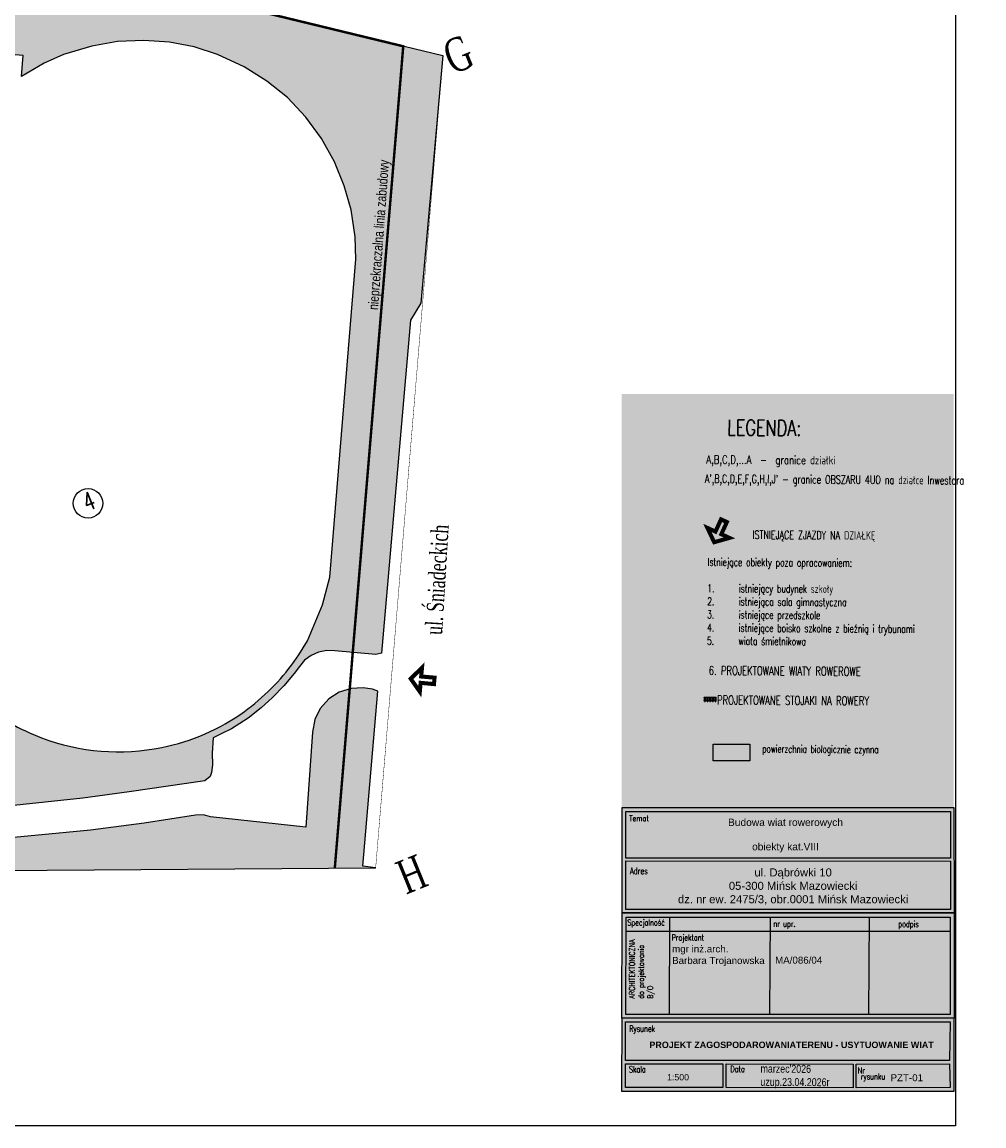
# Model space of a CAD drawing. Header units: millimetres. Extents: x 35493 to 180603, y 21087 to 91186.
# Tile 3 of 6: x 155925 to 167743, y 21087 to 34653. Entities that reach past the tile are written whole.
import ezdxf

# ---------------------------------------------------------------- set-up
doc = ezdxf.new("R2010")
doc.units = ezdxf.units.MM
doc.linetypes.add('DASHED2', pattern=[0.375, 0.25, -0.125])
doc.linetypes.add('HIDDEN2', pattern=[4.7625, 3.175, -1.5875])
for name, color, linetype in [('-kis_wym', 7, 'Continuous'), ('ci', 9, 'Continuous'), ('OPIS', 2, 'Continuous'), ('RAMKA', 3, 'Continuous'), ('TEXT', 2, 'Continuous'), ('ZIELEN', 84, 'Continuous')]:
    doc.layers.add(name, color=color, linetype=linetype)
doc.layers.add('area', color=6, linetype='Continuous', plot=False)
doc.layers.add('sc', color=4, linetype='Continuous', lineweight=30)
doc.styles.add('arialce', font='arial.ttf', dxfattribs={"width": 0.8})
doc.styles.add('ROMANS', font='romans.shx', dxfattribs={"width": 0.7})
doc.styles.get("Standard").update_dxf_attribs({"font": 'arial.ttf', "height": 20})

# ---------------------------------------------------------------- blocks, each defined once
blk = doc.blocks.new('st5')
at = {"color": 7, "linetype": 'Continuous', "lineweight": 25}
for p, q in [((-144, -3), (-144, 0)), ((-144, 0), (0, 0)), ((-144, -3), (0, -3)), ((-144, -41), (-144, -38)), ((-144, -38), (0, -38)), ((-144, -41), (0, -41)), ((-143, -3), (-143, -5)), ((-143, -5), (-143, -34)), ((-143, -34), (-143, -36)), ((-143, -36), (-143, -38)), ((-143, -41), (-143, -53)), ((-143, -53), (-143, -54)), ((-141, -5), (-141, -3)), ((-141, -34), (-141, -5)), ((-141, -36), (-141, -34)), ((-141, -38), (-141, -36)), ((-141, -53), (-141, -41)), ((-135, -53), (-141, -53)), ((-141, -53), (-141, -53)), ((-141, -54), (-141, -53)), ((-141, -54), (-135, -54)), ((-135, -3), (-135, -5)), ((-135, -5), (-135, -34)), ((-135, -34), (-135, -36)), ((-135, -36), (-135, -38)), ((-135, -41), (-135, -53)), ((-135, -53), (-135, -53)), ((-135, -54), (-135, -53)), ((-133, -5), (-133, -3)), ((-133, -34), (-133, -5)), ((-133, -36), (-133, -34)), ((-133, -38), (-133, -36)), ((-133, -53), (-133, -41)), ((-133, -54), (-133, -53)), ((-110, -3), (-110, -5)), ((-110, -5), (-110, -34)), ((-110, -34), (-110, -37)), ((-110, -37), (-110, -38)), ((-110, -41), (-110, -53)), ((-110, -53), (-110, -54)), ((-108, -5), (-108, -3)), ((-108, -34), (-108, -5)), ((-108, -37), (-108, -34)), ((-108, -38), (-108, -37)), ((-108, -53), (-108, -41)), ((-102, -52), (-108, -52)), ((-108, -53), (-108, -53)), ((-108, -54), (-108, -53)), ((-108, -54), (-102, -54)), ((-102, -3), (-102, -5)), ((-102, -5), (-102, -34)), ((-102, -34), (-102, -37)), ((-102, -37), (-102, -38)), ((-102, -41), (-102, -53)), ((-102, -53), (-102, -53)), ((-102, -54), (-102, -53)), ((-100, -5), (-100, -3)), ((-100, -34), (-100, -5)), ((-100, -37), (-100, -34)), ((-100, -38), (-100, -37)), ((-100, -53), (-100, -41)), ((-100, -54), (-100, -53)), ((-77, -3), (-77, -5)), ((-77, -5), (-77, -34)), ((-77, -34), (-77, -36)), ((-77, -36), (-77, -38)), ((-77, -41), (-77, -53)), ((-77, -53), (-77, -54)), ((-75, -5), (-75, -3)), ((-75, -34), (-75, -5)), ((-75, -36), (-75, -34)), ((-75, -38), (-75, -36)), ((-75, -53), (-75, -41)), ((-69, -53), (-75, -53)), ((-75, -53), (-75, -53)), ((-75, -54), (-75, -53)), ((-75, -54), (-69, -54)), ((-69, -3), (-69, -5)), ((-69, -5), (-69, -34)), ((-69, -34), (-69, -36)), ((-69, -36), (-69, -38)), ((-69, -41), (-69, -53)), ((-69, -53), (-69, -53)), ((-69, -54), (-69, -53)), ((-67, -5), (-67, -3)), ((-67, -34), (-67, -5)), ((-67, -36), (-67, -34)), ((-67, -38), (-67, -36)), ((-67, -53), (-67, -41)), ((-67, -54), (-67, -53)), ((-44, -3), (-44, -5)), ((-44, -5), (-44, -34)), ((-44, -34), (-44, -37)), ((-44, -37), (-44, -38)), ((-44, -41), (-44, -53)), ((-44, -53), (-44, -54)), ((-42, -5), (-42, -3)), ((-42, -34), (-42, -5)), ((-42, -37), (-42, -34)), ((-42, -38), (-42, -37)), ((-42, -53), (-42, -41)), ((-36, -52), (-42, -52)), ((-42, -53), (-42, -53)), ((-42, -54), (-42, -53)), ((-42, -54), (-36, -54)), ((-36, -3), (-36, -5)), ((-36, -5), (-36, -34)), ((-36, -34), (-36, -37)), ((-36, -37), (-36, -38)), ((-36, -41), (-36, -53)), ((-36, -53), (-36, -53)), ((-36, -54), (-36, -53)), ((-34, -5), (-34, -3)), ((-34, -34), (-34, -5)), ((-34, -37), (-34, -34)), ((-34, -38), (-34, -37)), ((-34, -53), (-34, -41)), ((-34, -54), (-34, -53)), ((-11, -3), (-11, -5)), ((-11, -5), (-11, -34)), ((-11, -34), (-11, -36)), ((-11, -36), (-11, -38)), ((-11, -41), (-11, -53)), ((-11, -53), (-11, -54)), ((-9, -5), (-9, -3)), ((-9, -34), (-9, -5)), ((-9, -36), (-9, -34)), ((-9, -38), (-9, -36)), ((-9, -53), (-9, -41)), ((-3, -53), (-9, -53)), ((-9, -53), (-9, -53)), ((-9, -54), (-9, -53)), ((-9, -54), (-3, -54)), ((-3, -3), (-3, -5)), ((-3, -5), (-3, -34)), ((-3, -34), (-3, -36)), ((-3, -36), (-3, -38)), ((-3, -41), (-3, -53)), ((-3, -53), (-3, -53)), ((-3, -54), (-3, -53)), ((-1, -5), (-1, -3)), ((-1, -34), (-1, -5)), ((-1, -36), (-1, -34)), ((-1, -38), (-1, -36)), ((-1, -53), (-1, -41)), ((-1, -54), (-1, -53)), ((0, -3), (0, 0)), ((0, -41), (0, -38))]:
    blk.add_line(p, q, dxfattribs=at)
at = {"color": 8, "linetype": 'Continuous', "lineweight": 25, "flags": 128}
for points in [[(-143, -5), (-143, -5), (-143, -5), (-143, -5), (-143, -5), (-143, -5), (-142, -5), (-142, -5), (-142, -5), (-142, -5), (-142, -5), (-142, -5), (-141, -5), (-141, -5), (-141, -5), (-141, -5), (-141, -5)], [(-143, -34), (-143, -34), (-143, -34), (-143, -34), (-143, -34), (-143, -34), (-142, -34), (-142, -34), (-142, -34), (-142, -34), (-142, -34), (-142, -34), (-141, -34), (-141, -34), (-141, -34), (-141, -34), (-141, -34)], [(-143, -36), (-143, -36), (-143, -37), (-143, -37), (-143, -37), (-143, -37), (-142, -37), (-142, -37), (-142, -37), (-142, -37), (-142, -37), (-142, -37), (-141, -37), (-141, -37), (-141, -36), (-141, -36), (-141, -36)], [(-141, -53), (-141, -53), (-141, -53), (-141, -53), (-141, -53), (-142, -53), (-142, -54), (-142, -54), (-142, -54), (-142, -54), (-142, -54), (-143, -53), (-143, -53), (-143, -53), (-143, -53), (-143, -53), (-143, -53)], [(-135, -5), (-135, -5), (-135, -5), (-135, -5), (-134, -5), (-134, -5), (-134, -5), (-134, -5), (-134, -5), (-134, -5), (-133, -5), (-133, -5), (-133, -5), (-133, -5), (-133, -5), (-133, -5), (-133, -5)], [(-135, -34), (-135, -34), (-135, -34), (-135, -34), (-134, -34), (-134, -34), (-134, -34), (-134, -34), (-134, -34), (-134, -34), (-133, -34), (-133, -34), (-133, -34), (-133, -34), (-133, -34), (-133, -34), (-133, -34)], [(-135, -36), (-135, -36), (-135, -37), (-135, -37), (-134, -37), (-134, -37), (-134, -37), (-134, -37), (-134, -37), (-134, -37), (-133, -37), (-133, -37), (-133, -37), (-133, -37), (-133, -36), (-133, -36), (-133, -36)], [(-133, -53), (-133, -53), (-133, -53), (-133, -53), (-133, -53), (-133, -53), (-133, -54), (-134, -54), (-134, -54), (-134, -54), (-134, -54), (-134, -53), (-134, -53), (-135, -53), (-135, -53), (-135, -53), (-135, -53)], [(-110, -5), (-110, -5), (-110, -5), (-110, -5), (-110, -5), (-110, -5), (-109, -5), (-109, -5), (-109, -5), (-109, -5), (-109, -5), (-109, -5), (-108, -5), (-108, -5), (-108, -5), (-108, -5), (-108, -5)], [(-110, -34), (-110, -34), (-110, -34), (-110, -34), (-110, -34), (-110, -35), (-109, -35), (-109, -35), (-109, -35), (-109, -35), (-109, -35), (-109, -35), (-108, -34), (-108, -34), (-108, -34), (-108, -34), (-108, -34)], [(-110, -37), (-110, -37), (-110, -37), (-110, -37), (-110, -37), (-110, -38), (-109, -38), (-109, -38), (-109, -38), (-109, -38), (-109, -38), (-109, -38), (-108, -37), (-108, -37), (-108, -37), (-108, -37), (-108, -37)], [(-108, -53), (-108, -53), (-108, -53), (-108, -53), (-108, -53), (-109, -53), (-109, -54), (-109, -54), (-109, -54), (-109, -54), (-109, -54), (-110, -53), (-110, -53), (-110, -53), (-110, -53), (-110, -53), (-110, -53)], [(-102, -5), (-102, -5), (-102, -5), (-102, -5), (-101, -5), (-101, -5), (-101, -5), (-101, -5), (-101, -5), (-101, -5), (-100, -5), (-100, -5), (-100, -5), (-100, -5), (-100, -5), (-100, -5), (-100, -5)], [(-102, -34), (-102, -34), (-102, -34), (-102, -34), (-101, -34), (-101, -35), (-101, -35), (-101, -35), (-101, -35), (-101, -35), (-100, -35), (-100, -35), (-100, -34), (-100, -34), (-100, -34), (-100, -34), (-100, -34)], [(-102, -37), (-102, -37), (-102, -37), (-102, -37), (-101, -37), (-101, -38), (-101, -38), (-101, -38), (-101, -38), (-101, -38), (-100, -38), (-100, -38), (-100, -37), (-100, -37), (-100, -37), (-100, -37), (-100, -37)], [(-100, -53), (-100, -53), (-100, -53), (-100, -53), (-100, -53), (-100, -53), (-100, -54), (-101, -54), (-101, -54), (-101, -54), (-101, -54), (-101, -53), (-101, -53), (-102, -53), (-102, -53), (-102, -53), (-102, -53)], [(-77, -5), (-77, -5), (-77, -5), (-77, -5), (-77, -5), (-77, -5), (-76, -5), (-76, -5), (-76, -5), (-76, -5), (-76, -5), (-76, -5), (-75, -5), (-75, -5), (-75, -5), (-75, -5), (-75, -5)], [(-77, -34), (-77, -34), (-77, -34), (-77, -34), (-77, -34), (-77, -34), (-76, -34), (-76, -34), (-76, -34), (-76, -34), (-76, -34), (-76, -34), (-75, -34), (-75, -34), (-75, -34), (-75, -34), (-75, -34)], [(-77, -36), (-77, -36), (-77, -37), (-77, -37), (-77, -37), (-77, -37), (-76, -37), (-76, -37), (-76, -37), (-76, -37), (-76, -37), (-76, -37), (-75, -37), (-75, -37), (-75, -36), (-75, -36), (-75, -36)], [(-75, -53), (-75, -53), (-75, -53), (-75, -53), (-75, -53), (-76, -53), (-76, -54), (-76, -54), (-76, -54), (-76, -54), (-76, -54), (-77, -53), (-77, -53), (-77, -53), (-77, -53), (-77, -53), (-77, -53)], [(-69, -5), (-69, -5), (-69, -5), (-69, -5), (-68, -5), (-68, -5), (-68, -5), (-68, -5), (-68, -5), (-68, -5), (-67, -5), (-67, -5), (-67, -5), (-67, -5), (-67, -5), (-67, -5), (-67, -5)], [(-69, -34), (-69, -34), (-69, -34), (-69, -34), (-68, -34), (-68, -34), (-68, -34), (-68, -34), (-68, -34), (-68, -34), (-67, -34), (-67, -34), (-67, -34), (-67, -34), (-67, -34), (-67, -34), (-67, -34)], [(-69, -36), (-69, -36), (-69, -37), (-69, -37), (-68, -37), (-68, -37), (-68, -37), (-68, -37), (-68, -37), (-68, -37), (-67, -37), (-67, -37), (-67, -37), (-67, -37), (-67, -36), (-67, -36), (-67, -36)], [(-67, -53), (-67, -53), (-67, -53), (-67, -53), (-67, -53), (-67, -53), (-67, -54), (-68, -54), (-68, -54), (-68, -54), (-68, -54), (-68, -53), (-68, -53), (-69, -53), (-69, -53), (-69, -53), (-69, -53)], [(-44, -5), (-44, -5), (-44, -5), (-44, -5), (-44, -5), (-44, -5), (-43, -5), (-43, -5), (-43, -5), (-43, -5), (-43, -5), (-43, -5), (-42, -5), (-42, -5), (-42, -5), (-42, -5), (-42, -5)], [(-44, -34), (-44, -34), (-44, -34), (-44, -34), (-44, -34), (-44, -35), (-43, -35), (-43, -35), (-43, -35), (-43, -35), (-43, -35), (-43, -35), (-42, -34), (-42, -34), (-42, -34), (-42, -34), (-42, -34)], [(-44, -37), (-44, -37), (-44, -37), (-44, -37), (-44, -37), (-44, -38), (-43, -38), (-43, -38), (-43, -38), (-43, -38), (-43, -38), (-43, -38), (-42, -37), (-42, -37), (-42, -37), (-42, -37), (-42, -37)], [(-42, -53), (-42, -53), (-42, -53), (-42, -53), (-42, -53), (-43, -53), (-43, -54), (-43, -54), (-43, -54), (-43, -54), (-43, -54), (-44, -53), (-44, -53), (-44, -53), (-44, -53), (-44, -53), (-44, -53), (-44, -53)], [(-36, -5), (-36, -5), (-36, -5), (-36, -5), (-35, -5), (-35, -5), (-35, -5), (-35, -5), (-35, -5), (-35, -5), (-34, -5), (-34, -5), (-34, -5), (-34, -5), (-34, -5), (-34, -5), (-34, -5)], [(-36, -34), (-36, -34), (-36, -34), (-36, -34), (-35, -34), (-35, -35), (-35, -35), (-35, -35), (-35, -35), (-35, -35), (-34, -35), (-34, -35), (-34, -34), (-34, -34), (-34, -34), (-34, -34), (-34, -34)], [(-36, -37), (-36, -37), (-36, -37), (-36, -37), (-35, -37), (-35, -38), (-35, -38), (-35, -38), (-35, -38), (-35, -38), (-34, -38), (-34, -38), (-34, -37), (-34, -37), (-34, -37), (-34, -37), (-34, -37)], [(-34, -53), (-34, -53), (-34, -53), (-34, -53), (-34, -53), (-34, -53), (-34, -54), (-35, -54), (-35, -54), (-35, -54), (-35, -54), (-35, -53), (-35, -53), (-36, -53), (-36, -53), (-36, -53), (-36, -53), (-36, -53)], [(-11, -5), (-11, -5), (-11, -5), (-11, -5), (-11, -5), (-11, -5), (-10, -5), (-10, -5), (-10, -5), (-10, -5), (-10, -5), (-10, -5), (-9, -5), (-9, -5), (-9, -5), (-9, -5), (-9, -5)], [(-11, -34), (-11, -34), (-11, -34), (-11, -34), (-11, -34), (-11, -34), (-10, -34), (-10, -34), (-10, -34), (-10, -34), (-10, -34), (-10, -34), (-9, -34), (-9, -34), (-9, -34), (-9, -34), (-9, -34)], [(-11, -36), (-11, -36), (-11, -37), (-11, -37), (-11, -37), (-11, -37), (-10, -37), (-10, -37), (-10, -37), (-10, -37), (-10, -37), (-10, -37), (-9, -37), (-9, -37), (-9, -36), (-9, -36), (-9, -36)], [(-9, -53), (-9, -53), (-9, -53), (-9, -53), (-9, -53), (-10, -53), (-10, -54), (-10, -54), (-10, -54), (-10, -54), (-10, -54), (-11, -53), (-11, -53), (-11, -53), (-11, -53), (-11, -53), (-11, -53)], [(-3, -5), (-3, -5), (-3, -5), (-3, -5), (-2, -5), (-2, -5), (-2, -5), (-2, -5), (-2, -5), (-2, -5), (-1, -5), (-1, -5), (-1, -5), (-1, -5), (-1, -5), (-1, -5), (-1, -5)], [(-3, -34), (-3, -34), (-3, -34), (-3, -34), (-2, -34), (-2, -34), (-2, -34), (-2, -34), (-2, -34), (-2, -34), (-1, -34), (-1, -34), (-1, -34), (-1, -34), (-1, -34), (-1, -34), (-1, -34)], [(-3, -36), (-3, -36), (-3, -37), (-3, -37), (-2, -37), (-2, -37), (-2, -37), (-2, -37), (-2, -37), (-2, -37), (-1, -37), (-1, -37), (-1, -37), (-1, -37), (-1, -36), (-1, -36), (-1, -36)], [(-1, -53), (-1, -53), (-1, -53), (-1, -53), (-1, -53), (-1, -53), (-1, -54), (-2, -54), (-2, -54), (-2, -54), (-2, -54), (-2, -53), (-2, -53), (-3, -53), (-3, -53), (-3, -53), (-3, -53)]]:
    blk.add_lwpolyline(points, dxfattribs=at)
at = {"color": 7, "linetype": 'Continuous', "lineweight": 25}
for centre in [(-138, -2), (-138, -40), (-121, -2), (-121, -40), (-105, -2), (-105, -40), (-72, -2), (-72, -40), (-39, -2), (-39, -40), (-22, -2), (-22, -40), (-6, -2), (-6, -40)]:
    blk.add_circle(centre, 0.5, dxfattribs=at)
for centre in [(-142, -54), (-134, -54), (-109, -54), (-101, -54), (-76, -54), (-68, -54), (-43, -54), (-35, -54), (-10, -54), (-2, -54)]:
    blk.add_arc(centre, 0.9, 180, 0, dxfattribs=at)

msp = doc.modelspace()

# ---------------------------------------------------------------- hatches: boundary and pattern name
at = {"layer": '-kis_wym', "true_color": 0xfffefa}
h = msp.add_hatch(color=7, dxfattribs=at)
h.dxf.hatch_style = 1
h.paths.add_polyline_path([(163291.812, 30080.143), (167370.23, 30080.143), (167370.23, 21512.545), (163291.812, 21512.545)])
at = {"layer": 'ZIELEN', "transparency": 33554483}
h = msp.add_hatch(color=256, dxfattribs=at)
h.dxf.hatch_style = 1
h.paths.add_polyline_path([(148714.911, 26931.642), (148713.653, 26194.759), (148412.818, 26219.862), (148468.464, 26932.969)])
h.paths.add_polyline_path([(146006.991, 25871.731), (148550.014, 25697.916), (148557.538, 24816.758), (148538.154, 24775.933), (148487.05, 24742.142), (146008.321, 25390.112), (145965.81, 25396.634)], flags=17)
h.paths.add_polyline_path([(160231.64, 26454.858), (160114.538, 26470.836), (159966.491, 26464.291), (159820.955, 26416.823), (159691.777, 26334.535), (159589.12, 26218.296), (159521.036, 26079.817), (159491.337, 25927.492), (159412.037, 24759.024), (158240.677, 24884.863), (158155.415, 24910.608), (158057.172, 24904.676), (157425.066, 24807.966), (156765.368, 24722.717), (156081.807, 24654.384), (154828.302, 24538.84), (154432.772, 24493.438), (154146.815, 24435.392), (153630.315, 24296.654), (153362.397, 24250.718), (148820.794, 24230.411), (148573.458, 24297.874), (147646.52, 24566.738), (146787.465, 24813.724), (145934.998, 24998.219), (145856.476, 24155.907), (160269.005, 24257.092), (160112.313, 24280.317), (160296.836, 26431.513)])
edge = h.paths.add_edge_path()
edge.add_line((148973.03, 25077.78), (153391.792, 25097.612))
edge.add_line((153391.792, 25097.612), (153377.515, 27939.155))
edge.add_line((153377.515, 27939.155), (153377.298, 27989.387))
edge.add_line((153377.298, 27989.387), (153546.642, 27982.123))
edge.add_line((153546.642, 27982.123), (153550.821, 28035.506))
edge.add_line((153550.821, 28035.506), (154429.202, 27951.109))
edge.add_line((154429.202, 27951.109), (154358.468, 27090.359))
edge.add_line((154358.468, 27090.359), (154790.61, 27054.26))
edge.add_line((154790.61, 27054.26), (155041.242, 26678.174))
edge.add_line((155041.242, 26678.174), (155419.533, 26289.122))
edge.add_arc((157070.372, 28275.866), 2583.102, 230.2759009, 249.4612816)
edge.add_arc((157104.792, 28329.405), 2645.349, 249.1699991, 281.7073382)
edge.add_arc((157137.383, 28290.182), 2600.439, 281.1795523, 305.7459948)
edge.add_arc((156985.504, 28453.789), 2822.087, 306.308162, 323.9950423)
edge.add_line((159268.477, 26794.81), (159325.593, 26876.936))
edge.add_line((159325.593, 26876.936), (159379.681, 26961.056))
edge.add_line((159379.681, 26961.056), (159430.738, 27047.004))
edge.add_line((159430.738, 27047.004), (159617.724, 27491.655))
edge.add_line((159617.724, 27491.655), (159704.593, 27831.275))
edge.add_line((159704.593, 27831.275), (160026.67, 31737.439))
edge.add_line((160026.67, 31737.439), (160019.29, 32011.444))
edge.add_line((160019.29, 32011.444), (159967.451, 32343.935))
edge.add_line((159967.451, 32343.935), (159883.61, 32640.311))
edge.add_line((159883.61, 32640.311), (159763.244, 32933.386))
edge.add_line((159763.244, 32933.386), (159602.789, 33221.086))
edge.add_line((159602.789, 33221.086), (159412.491, 33482.434))
edge.add_line((159412.491, 33482.434), (159186.281, 33724))
edge.add_line((159186.281, 33724), (158930.411, 33927.814))
edge.add_line((158930.411, 33927.814), (158651.574, 34103.106))
edge.add_line((158651.574, 34103.106), (158327.695, 34253.588))
edge.add_line((158327.695, 34253.588), (158040.607, 34346.614))
edge.add_line((158040.607, 34346.614), (157734.062, 34405.59))
edge.add_line((157734.062, 34405.59), (157420.378, 34428.137))
edge.add_line((157420.378, 34428.137), (157099.151, 34412.057))
edge.add_line((157099.151, 34412.057), (156783.022, 34356.848))
edge.add_line((156783.022, 34356.848), (156432.103, 34255.112))
edge.add_line((156432.103, 34255.112), (156196.48, 34146.196))
edge.add_line((156196.48, 34146.196), (155918.26, 33985.366))
edge.add_line((155918.26, 33985.366), (155937.873, 34240.934))
edge.add_line((155937.873, 34240.934), (154934.404, 34322.757))
edge.add_line((154934.404, 34322.757), (154764.329, 32226.159))
edge.add_line((154764.329, 32226.159), (153989.634, 32315.671))
edge.add_line((153989.634, 32315.671), (153136.864, 34071.122))
edge.add_line((153136.864, 34071.122), (152766.862, 34117.628))
edge.add_line((152766.862, 34117.628), (152927.551, 35240.308))
edge.add_line((152927.551, 35240.308), (153062.856, 36183.283))
edge.add_line((153062.856, 36183.283), (153350.574, 36115.102))
edge.add_line((153350.574, 36115.102), (161092.919, 34240.318))
edge.add_line((161092.919, 34240.318), (160825.245, 31198.384))
edge.add_line((160825.245, 31198.384), (160698.243, 30990.392))
edge.add_line((160698.243, 30990.392), (160339.238, 26895.259))
edge.add_line((160339.238, 26895.259), (160269.905, 26882.493))
edge.add_line((160269.905, 26882.493), (159767.726, 26923.971))
edge.add_line((159767.726, 26923.971), (159669.159, 26928.802))
edge.add_line((159669.159, 26928.802), (159568.417, 26909.961))
edge.add_line((159568.417, 26909.961), (159475.048, 26869.312))
edge.add_line((159475.048, 26869.312), (159396.059, 26808.932))
edge.add_line((159396.059, 26808.932), (159333.049, 26734.359))
edge.add_line((159333.049, 26734.359), (159267.348, 26648.637))
edge.add_line((159267.348, 26648.637), (159138.917, 26494.874))
edge.add_line((159138.917, 26494.874), (159002.279, 26352.989))
edge.add_line((159002.279, 26352.989), (158863.408, 26225.193))
edge.add_line((158863.408, 26225.193), (158704.059, 26099.781))
edge.add_line((158704.059, 26099.781), (158496.385, 25968.666))
edge.add_line((158496.385, 25968.666), (158380.045, 25910.494))
edge.add_line((158380.045, 25910.494), (158271.051, 25855.332))
edge.add_line((158271.051, 25855.332), (158258.67, 25668.467))
edge.add_line((158258.67, 25668.467), (158263.874, 25525.756))
edge.add_line((158263.874, 25525.756), (158253.817, 25430.576))
edge.add_line((158253.817, 25430.576), (158235.546, 25380.182))
edge.add_line((158235.546, 25380.182), (158170.474, 25326.715))
edge.add_line((158170.474, 25326.715), (157240.777, 25190.864))
edge.add_line((157240.777, 25190.864), (156669.425, 25116.586))
edge.add_line((156669.425, 25116.586), (155471.987, 24986.188))
edge.add_line((155471.987, 24986.188), (155043.661, 24958.338))
edge.add_line((155043.661, 24958.338), (154669.478, 24928.715))
edge.add_line((154669.478, 24928.715), (154301.566, 24878.214))
edge.add_line((154301.566, 24878.214), (153982.085, 24806.163))
edge.add_line((153982.085, 24806.163), (153792.172, 24747.995))
edge.add_line((153792.172, 24747.995), (153546.389, 24687.869))
edge.add_line((153546.389, 24687.869), (153360.096, 24653.453))
edge.add_line((153360.096, 24653.453), (148982.309, 24636.669))
edge.add_line((148982.309, 24636.669), (148973.03, 25077.78))
h.paths.add_polyline_path([(152716.312, 33839.015), (153022.943, 33797.893), (153641.263, 32543.562), (153619.126, 32325.748), (152513.569, 32430.814), (151276.298, 32548.844), (151306.609, 32821.506), (152544.863, 32705.296)], flags=17)
h.paths.add_polyline_path([(147913.96, 33849.204), (147933.434, 34047.502), (149058.594, 33945.213), (149105.622, 34443.078), (149384.031, 34416.669), (149339.327, 33921.562), (150402.219, 33829.307), (150438.16, 34254.185), (150456.094, 34300.004), (150492.245, 34326.121), (150532.734, 34333.713), (150593.608, 34324.75), (150431.467, 33082.448), (147803.85, 33355.93), (147843.455, 33851.744), (147868.437, 33849.626)])
h.paths.add_polyline_path([(147438.27, 34582.959), (147886.503, 34546.197), (147924.05, 34535.233), (147950.662, 34511.722), (147968.229, 34483.501), (147969.686, 34464.139), (147971.143, 34444.777), (147959.843, 34325.911), (147908.708, 34329.728), (147420.91, 34365.907)])
h.paths.add_polyline_path([(147711.067, 37763.563), (147961.873, 37739.911), (147831.012, 36264.904), (149513.455, 36097.438), (149913.263, 37255.887), (150325.864, 36849.839), (150912.645, 36697.426), (150663.32, 34843.196), (150605.813, 34849.164), (150576.879, 34863.022), (150551.474, 34893.132), (150542.054, 34943.503), (150586.232, 35433.251), (148079.127, 35650.731), (148045.104, 35258.691), (148033.698, 35216.1), (147996.534, 35182.108), (147954.456, 35173.534), (148011.105, 35791.027), (147545.08, 35831.681), (147665.893, 37349.9)])
h.paths.add_polyline_path([(148958.04, 28087.808), (148958.706, 28347.287), (148981.56, 28579.134), (149158.742, 30376.573), (152079.389, 30076.124), (151888.86, 28103.748)])
h = msp.add_hatch(color=256, dxfattribs=at)
h.dxf.hatch_style = 1
h.paths.add_polyline_path([(164415.164, 25780.552), (164865.164, 25780.552), (164865.164, 25573.552), (164415.164, 25573.552)])

# ---------------------------------------------------------------- linework, layer by layer
at = {"color": 10, "linetype": 'HIDDEN2', "ltscale": 100, "const_width": 5}
msp.add_lwpolyline([(145856.476, 24155.907), (160269.005, 24257.092), (161098.066, 34236.161), (150325.864, 36849.839), (149913.263, 37255.887), (149513.455, 36097.438), (147831.012, 36264.904), (147961.873, 37739.911), (147099.815, 37821.207), (146552.726, 32092.93)], close=True, dxfattribs=at)
at = {"layer": 'area'}
msp.add_lwpolyline([(138185.787, 41659.392), (167394.479, 41659.392), (167394.479, 21087.168), (138185.787, 21087.168)], close=True, dxfattribs=at)
at = {"layer": 'ci', "color": 222, "linetype": 'DASHED2', "ltscale": 600, "const_width": 30}
msp.add_lwpolyline([(159766.508, 24248.937), (160608.075, 34355.048), (150325.864, 36849.839), (146313.098, 37196.614)], dxfattribs=at)
at = {"layer": 'RAMKA', "color": 1}
for p, q in [((163878.644, 23653.336), (163873.665, 22457.434)), ((165115.178, 23655.754), (165110.199, 22459.852)), ((166331.428, 23654.114), (166326.45, 22458.212)), ((163345.77, 23479.552), (167328.347, 23479.493)), ((167348.226, 22409.653), (163321.494, 22409.777))]:
    msp.add_line(p, q, dxfattribs=at)
at = {"layer": 'RAMKA', "color": 3}
for points in [[(163298.446, 24999.691), (167374.98, 24999.473), (167376.418, 23703.918), (163298.446, 23704.135)], [(167376.418, 22409.607), (163293.304, 22409.824), (163298.446, 23704.135), (167376.419, 23703.918)], [(163291.812, 21512.545), (167376.418, 21512.328), (167376.418, 22409.607), (163293.304, 22409.824)]]:
    msp.add_lwpolyline(points, close=True, dxfattribs=at)
at = {"layer": 'RAMKA', "color": 1}
for points in [[(163342.46, 24952.895), (167330.967, 24952.678), (167330.967, 24378.835), (163342.46, 24379.052)], [(163342.46, 24343.052), (167330.967, 24342.835), (167332.405, 23747.932), (163342.46, 23748.149)], [(163346.06, 23653.344), (167328.636, 23653.285), (167328.799, 22457.383), (163341.081, 22457.442)], [(163340.932, 22367.333), (167328.649, 22367.274), (167321.276, 21890.161), (163340.138, 21890.22)], [(163340.073, 21851.207), (164536.355, 21849.217), (164535.871, 21558.173), (163339.589, 21560.163)], [(164575.369, 21849.152), (166134.949, 21846.558), (166134.465, 21555.514), (164574.885, 21558.108)], [(164575.369, 21849.152), (166134.949, 21846.558), (166134.465, 21555.514), (164574.885, 21558.108)], [(166173.964, 21846.493), (167321.211, 21851.148), (167328.799, 21560.105), (166173.479, 21555.449)], [(166173.964, 21846.493), (167321.211, 21851.148), (167328.799, 21560.105), (166173.479, 21555.449)]]:
    msp.add_lwpolyline(points, close=True, dxfattribs=at)
at = {"layer": 'sc', "const_width": 50}
for points in [[(164345.403, 28436.354), (164444.629, 28390.898), (164512.679, 28541.369), (164584.758, 28508.438), (164516.517, 28359.072), (164616.248, 28313.508), (164428.625, 28260.384)], [(160838.602, 26719.245), (160828.337, 26610.586), (160992.822, 26595.853), (160985.449, 26516.951), (160821.945, 26532.229), (160811.744, 26423.057), (160699.827, 26582.742)]]:
    msp.add_lwpolyline(points, close=True, dxfattribs=at)
at = {"layer": 'TEXT', "color": 4, "linetype": 'Continuous'}
msp.add_circle((156735.067, 28738.305), 181.262, dxfattribs=at)
at = {"layer": 'ZIELEN', "ltscale": 0.2}
for points in [[(153350.574, 36115.102), (161092.919, 34240.318), (160825.245, 31198.384), (160698.243, 30990.392), (160339.238, 26895.259), (160269.905, 26882.493), (159767.726, 26923.971), (159669.159, 26928.802), (159568.417, 26909.961), (159475.048, 26869.312), (159396.059, 26808.932), (159333.049, 26734.359), (159267.348, 26648.637), (159138.917, 26494.874), (159002.279, 26352.989), (158863.408, 26225.193), (158704.059, 26099.781), (158496.385, 25968.666), (158380.045, 25910.494), (158271.051, 25855.332), (158258.67, 25668.467), (158263.874, 25525.756), (158253.817, 25430.576), (158235.546, 25380.182), (158170.474, 25326.715), (157240.777, 25190.864), (156669.425, 25116.586), (155471.987, 24986.188)], [(145856.476, 24155.907), (160269.005, 24257.092), (160112.313, 24280.317), (160296.836, 26431.513), (160231.64, 26454.858), (160114.538, 26470.836), (159966.491, 26464.291), (159820.955, 26416.823), (159691.777, 26334.535), (159589.12, 26218.296), (159521.036, 26079.817), (159491.337, 25927.492), (159412.037, 24759.024), (158240.677, 24884.863), (158155.415, 24910.608), (158057.172, 24904.676), (157425.066, 24807.966), (156765.368, 24722.717), (156081.807, 24654.384), (154828.302, 24538.84)]]:
    msp.add_lwpolyline(points, dxfattribs=at)
msp.add_lwpolyline([(155419.533, 26289.122, 0.083908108), (156164.116, 25856.957, 0.142932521), (157641.567, 25739.088, 0.107603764), (158656.541, 26179.627, 0.077327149), (159268.477, 26794.81), (159325.593, 26876.936), (159379.681, 26961.056), (159430.738, 27047.004), (159617.724, 27491.655), (159704.593, 27831.275), (160026.67, 31737.439), (160019.29, 32011.444), (159967.451, 32343.935), (159883.61, 32640.311), (159763.244, 32933.386), (159602.789, 33221.086), (159412.491, 33482.434), (159186.281, 33724), (158930.411, 33927.814), (158651.574, 34103.106), (158327.695, 34253.588), (158040.607, 34346.614), (157734.062, 34405.59), (157420.378, 34428.137), (157099.151, 34412.057), (156783.022, 34356.848), (156432.103, 34255.112), (156196.48, 34146.196), (155918.26, 33985.366), (155937.873, 34240.934), (154934.404, 34322.757)], format="xyb", dxfattribs=at)
at = {"layer": 'ZIELEN'}
msp.add_lwpolyline([(164415.164, 25780.552), (164865.164, 25780.552), (164865.164, 25573.552), (164415.164, 25573.552)], close=True, dxfattribs=at)

# ---------------------------------------------------------------- block references
at = {"layer": 'sc', "linetype": 'DASHED2', "ltscale": 300}
msp.add_blockref('st5', (164451.482, 26356.551), dxfattribs=at)

# ---------------------------------------------------------------- texts
at = {"layer": 'ci', "color": 222, "linetype": 'DASHED2', "ltscale": 600, "style": 'arialce', "width": 0.75}
msp.add_text('nieprzekraczalna linia zabudowy', height=122.59447, rotation=85.8023657, dxfattribs=at).set_placement((160298.924, 31111.535, -13967.903))
at = {"layer": 'OPIS', "color": 4, "linetype": 'Continuous', "style": 'ROMANS', "width": 0.75}
msp.add_text('LEGENDA:', height=192.6914, rotation=359.6260735, dxfattribs=at).set_placement((164588.862, 29572.298, -815.104))
at = {"layer": 'OPIS', "color": 2, "linetype": 'Continuous', "style": 'ROMANS', "width": 0.75}
msp.add_text('A,B,C,D,...A  -  granice działki', height=101.95312, rotation=359.6260735, dxfattribs=at).set_placement((164332.17, 29226.298, -815.104))
at = {"layer": 'OPIS', "ltscale": 100, "insert": (160877.635, 27129.665), "char_height": 208.10672, "width": 2595.45618, "attachment_point": 1, "rotation": 86.5390178, "style": 'ROMANS'}
msp.add_mtext('{\\fTimes New Roman|b0|i0|c238|p18;ul. Śniadeckich}', dxfattribs=at)
at = {"layer": 'OPIS', "color": 2, "linetype": 'Continuous', "char_height": 101.95312, "attachment_point": 1, "rotation": 359.6260735, "style": 'ROMANS'}
for s, width, gutter_width, insert in [("A',B,C,D,E,F,G,H,I,J' - granice OBSZARU 4UO na działce Inwestora", 3009.37818, 100, (164314.539, 29092.19)), ('ISTNIEJĄCE ZJAZDY NA DZIAŁKĘ', 2362.17035, 5, (164899.608, 28403.336))]:
    msp.add_mtext_dynamic_manual_height_columns(s, width=width, gutter_width=gutter_width, heights=[0], dxfattribs=dict(at, insert=insert))
at = {"layer": 'OPIS', "color": 2, "insert": (164347.175, 28066.495), "char_height": 96.85547, "attachment_point": 1, "rotation": 359.6260735, "style": 'ROMANS'}
msp.add_mtext_dynamic_manual_height_columns('Istniejące obiekty poza opracowaniem:\\P\\P1.^Iistniejący budynek szkoły\\P2.^Iistniejąca sala gimnastyczna\\P3.^Iistniejące przedszkole \\P4.^Iistniejące boisko szkolne z bieźnią i trybunami\\P5.^Iwiata śmietnikowa', width=4460.78647, gutter_width=100, heights=[0], dxfattribs=at)
at = {"layer": 'OPIS', "color": 4, "linetype": 'Continuous', "insert": (164362.322, 26738.397), "char_height": 108.33973, "attachment_point": 1, "rotation": 359.6260735, "style": 'ROMANS'}
msp.add_mtext_dynamic_manual_height_columns('6. PROJEKTOWANE WIATY ROWEROWE \\P  \\P  PROJEKTOWANE STOJAKI NA ROWERY{\\W0.8; }', width=2875.19628, gutter_width=100, heights=[0], dxfattribs=at)
at = {"layer": 'OPIS', "color": 2, "linetype": 'Continuous', "insert": (165020.357, 25768.003), "char_height": 91.75781, "width": 2512.086, "attachment_point": 1, "rotation": 359.6260735, "style": 'ROMANS'}
msp.add_mtext('powierzchnia biologicznie czynna', dxfattribs=at)
at = {"layer": 'OPIS', "color": 2, "insert": (164998.445, 21840.441, -15084.1), "char_height": 97.50576, "width": 4014.70782, "attachment_point": 1, "rotation": 359.6260735, "style": 'arialce'}
msp.add_mtext("marzec'2026\\Puzup.23.04.2026r", dxfattribs=at)
at = {"layer": 'RAMKA', "color": 1, "style": 'ROMANS', "width": 0.7}
for s, height, p in [('Temat', 68.9754, (163385.414, 24831.182)), ('Adres', 81.6442, (163393.133, 24180.017))]:
    msp.add_text(s, height=height, dxfattribs=at).set_placement(p)
for s, p in [('podpis', (166690.207, 23531.228)), (' nr upr. ', (165116.795, 23534.804)), ('Projektant', (163905.094, 23365.044)), ('Rysunek', (163384.619, 22245.303)), ('Skala', (163381.565, 21745.539)), ('Data', (164627.97, 21749.205)), ('Data', (164627.97, 21749.205)), ('   Nr', (166073.96, 21732.12)), ('rysunku', (166230.716, 21657.589)), ('rysunku', (166230.716, 21657.589))]:
    msp.add_text(s, height=74.7484, rotation=359.9047019, dxfattribs=at).set_placement(p)
at = {"layer": 'RAMKA', "ltscale": 100, "attachment_point": 8}
for s, insert, char_height, width in [('\\pxt25;{\\C2;Budowa wiat rowerowych\\P\\Pobiekty kat.VIII}', (165304.739, 24447.455), 89.61891, 3509.29585), ('\\pxt25;{\\C2;ul. Dąbrówki 10\\C3;\\P\\ptz;05-300 Mińsk Mazowiecki\\P\\pt25;\\C2;dz. nr ew. 2475/3, obr.0001 Mińsk Mazowiecki}', (165398.611, 23805.471), 98.77036, 3867.64794), ('{\\fArial|b1|i0|c238|p34;PROJEKT ZAGOSPODAROWANIATERENU - USYTUOWANIE WIAT }', (165379.141, 22042.868, 15419), 79.01628, 3693.38081)]:
    msp.add_mtext(s, dxfattribs=dict(at, insert=insert, char_height=char_height, width=width))
at = {"layer": 'RAMKA', "color": 1, "attachment_point": 1, "style": 'ROMANS'}
for s, width, insert, char_height, rotation in [('Specjalność', 95.0277, (163362.043, 23624.223), 74.74838, 359.9047019), ('ARCHITEKTONICZNA\\Pdo projektowania \\PB/O', 986.53097, (163384.01, 22649.948), 67.41301, 89.9047019)]:
    msp.add_mtext_dynamic_manual_height_columns(s, width=width, gutter_width=5.418, heights=[0], dxfattribs=dict(at, insert=insert, char_height=char_height, rotation=rotation))
at = {"layer": 'RAMKA', "ltscale": 100, "char_height": 85.62961, "attachment_point": 1, "rotation": 359.9047019}
for s, insert, width in [('{\\fArial|b0|i0|c238|p34;mgr inż.arch. \\PBarbara Trojanowska\\P\\fTimes New Roman|b0|i0|c238|p18;\\P^I^I^I^I}', (163912.335, 23306.387), 2034.15958), ('{\\fArial|b0|i0|c238|p34;MA/086/04\\fTimes New Roman|b0|i0|c0|p18;\\P^I^I^I^I}', (165177.564, 23167.66), 3455.59837), ('{\\fArial|b0|i0|c238|p34;PZT-01}', (166596.005, 21722.685), 2850.10933)]:
    msp.add_mtext(s, dxfattribs=dict(at, insert=insert, width=width))
at = {"layer": 'RAMKA', "ltscale": 100, "insert": (163849.999, 21724.085), "char_height": 77.06665, "attachment_point": 1, "rotation": 359.9047019}
msp.add_mtext('{\\fArial|b0|i0|c238|p34;1:500}', dxfattribs=at)
at = {"layer": 'TEXT', "color": 4, "linetype": 'Continuous', "char_height": 416.21344, "width": 794.01916, "attachment_point": 1, "rotation": 22.1176814, "style": 'ROMANS'}
for s, insert in [('{\\fTimes New Roman|b0|i0|c238|p18;G}', (161057.038, 34390.138)), ('{\\fTimes New Roman|b0|i0|c238|p18;H}', (160486.807, 24313.953))]:
    msp.add_mtext(s, dxfattribs=dict(at, insert=insert))
at = {"layer": 'TEXT', "color": 4, "linetype": 'Continuous', "insert": (156643.838, 28841.948), "char_height": 221.981, "attachment_point": 1, "rotation": 22.1176814, "style": 'ROMANS'}
msp.add_mtext_dynamic_manual_height_columns('4', width=58.77676, gutter_width=5, heights=[0], dxfattribs=at)

doc.saveas('drawing.dxf')
